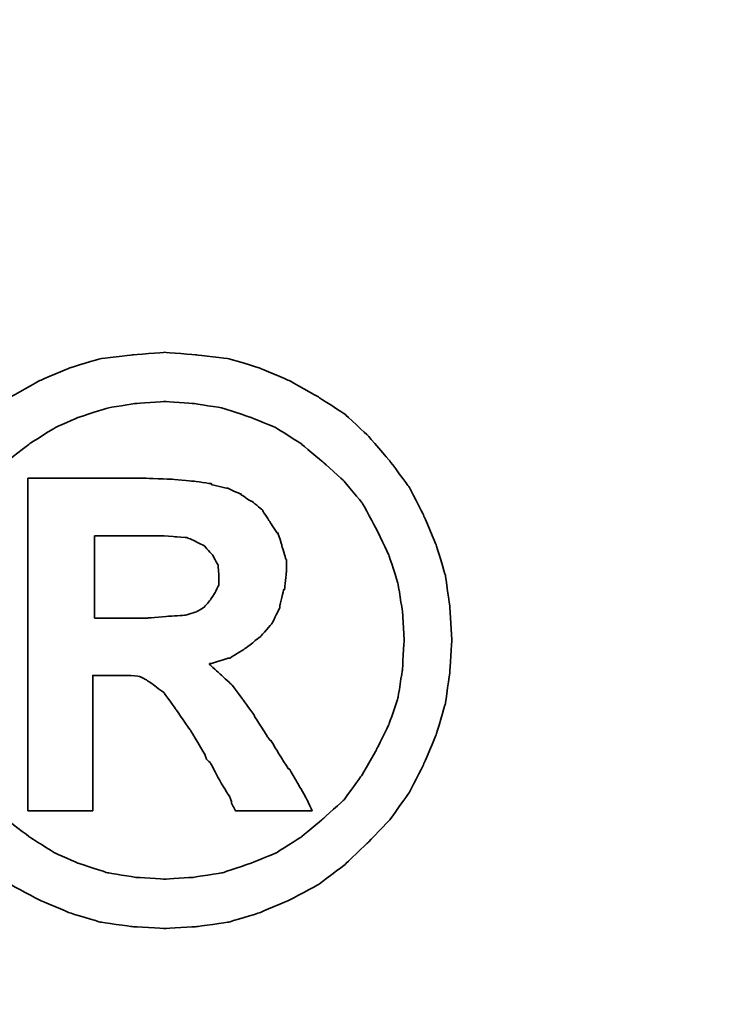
# Model space of a CAD drawing. Header units: millimetres. Extents: x 249 to 1239, y 191 to 266.
# Tile 50 of 55: x 326.204 to 326.636, y 226.582 to 227.187. Entities that reach past the tile are written whole.
import ezdxf

# ---------------------------------------------------------------- set-up
doc = ezdxf.new("R2010")
doc.units = ezdxf.units.MM
doc.header["$LTSCALE"] = 0.1
for name, color, linetype in [('DIM', 4, 'CONTINUOUS'), ('layer 1', 7, 'CONTINUOUS'), ('OUT', 3, 'CONTINUOUS')]:
    doc.layers.add(name, color=color, linetype=linetype)

# ---------------------------------------------------------------- blocks, each defined once
blk = doc.blocks.new('TBI MOTION logo(完整正式版)')
at = {"layer": 'layer 1', "color": 22, "lineweight": 35}
for points, knots in [([(81.20634, 4.98624), (81.20634, 4.98624), (81.18649, 5.32862), (81.18649, 5.32862), (81.18649, 5.32862), (81.18649, 5.32862), (81.13886, 5.66206), (81.13886, 5.66206), (81.13886, 5.66206), (81.13886, 5.66206), (81.04359, 5.97764), (81.04359, 5.97764), (81.04359, 5.97764), (81.04359, 5.97764), (80.91061, 6.29124), (80.91061, 6.29124), (80.91061, 6.29124), (80.91061, 6.29124), (80.75778, 6.58697), (80.75778, 6.58697), (80.75778, 6.58697), (80.75778, 6.58697), (80.5593, 6.85294), (80.5593, 6.85294), (80.5593, 6.85294), (80.5593, 6.85294), (80.33105, 7.1189), (80.33105, 7.1189), (80.33105, 7.1189), (80.33105, 7.1189), (80.09287, 7.33921), (80.09287, 7.33921), (80.09287, 7.33921), (80.09287, 7.33921), (79.815, 7.51982), (79.815, 7.51982), (79.815, 7.51982), (79.815, 7.51982), (79.51133, 7.69051), (79.51133, 7.69051), (79.51133, 7.69051), (79.51133, 7.69051), (79.19773, 7.8235), (79.19773, 7.8235), (79.19773, 7.8235), (79.19773, 7.8235), (78.88215, 7.91877), (78.88215, 7.91877), (78.88215, 7.91877), (78.88215, 7.91877), (78.54871, 7.95846), (78.54871, 7.95846), (78.54871, 7.95846), (78.54871, 7.95846), (78.21526, 7.98625), (78.21526, 7.98625), (78.21526, 7.98625), (78.21526, 7.98625), (77.87388, 7.95846), (77.87388, 7.95846), (77.87388, 7.95846), (77.87388, 7.95846), (77.54044, 7.91877), (77.54044, 7.91877), (77.54044, 7.91877), (77.54044, 7.91877), (77.22485, 7.8235), (77.22485, 7.8235), (77.22485, 7.8235), (77.22485, 7.8235), (76.91027, 7.69051), (76.91027, 7.69051), (76.91027, 7.69051), (76.91027, 7.69051), (76.6056, 7.51982), (76.6056, 7.51982), (76.6056, 7.51982), (76.6056, 7.51982), (76.32972, 7.33921), (76.32972, 7.33921), (76.32972, 7.33921), (76.32972, 7.33921), (76.09154, 7.1189), (76.09154, 7.1189), (76.09154, 7.1189), (76.09154, 7.1189), (75.86329, 6.85294), (75.86329, 6.85294), (75.86329, 6.85294), (75.86329, 6.85294), (75.66382, 6.58697), (75.66382, 6.58697), (75.66382, 6.58697), (75.66382, 6.58697), (75.51099, 6.29124), (75.51099, 6.29124), (75.51099, 6.29124), (75.51099, 6.29124), (75.37702, 5.97764), (75.37702, 5.97764), (75.37702, 5.97764), (75.37702, 5.97764), (75.28175, 5.66206), (75.28175, 5.66206), (75.28175, 5.66206), (75.28175, 5.66206), (75.23411, 5.32862), (75.23411, 5.32862), (75.23411, 5.32862), (75.23411, 5.32862), (75.21625, 4.98624), (75.21625, 4.98624), (75.21625, 4.98624), (75.21625, 4.98624), (75.23411, 4.6528), (75.23411, 4.6528), (75.23411, 4.6528), (75.23411, 4.6528), (75.28175, 4.32035), (75.28175, 4.32035), (75.28175, 4.32035), (75.28175, 4.32035), (75.37702, 3.99583), (75.37702, 3.99583), (75.37702, 3.99583), (75.37702, 3.99583), (75.51099, 3.68224), (75.51099, 3.68224), (75.51099, 3.68224), (75.51099, 3.68224), (75.66382, 3.38749), (75.66382, 3.38749), (75.66382, 3.38749), (75.66382, 3.38749), (75.86329, 3.10963), (75.86329, 3.10963), (75.86329, 3.10963), (75.86329, 3.10963), (76.09154, 2.87145), (76.09154, 2.87145), (76.09154, 2.87145), (76.09154, 2.87145), (76.32972, 2.6432), (76.32972, 2.6432), (76.32972, 2.6432), (76.32972, 2.6432), (76.6056, 2.43381), (76.6056, 2.43381), (76.6056, 2.43381), (76.6056, 2.43381), (76.91027, 2.27205), (76.91027, 2.27205), (76.91027, 2.27205), (76.91027, 2.27205), (77.22485, 2.13906), (77.22485, 2.13906), (77.22485, 2.13906), (77.22485, 2.13906), (77.54044, 2.0438), (77.54044, 2.0438), (77.54044, 2.0438), (77.54044, 2.0438), (77.87388, 1.99616), (77.87388, 1.99616), (77.87388, 1.99616), (77.87388, 1.99616), (78.21526, 1.97631), (78.21526, 1.97631), (78.21526, 1.97631), (78.21526, 1.97631), (78.54871, 1.99616), (78.54871, 1.99616), (78.54871, 1.99616), (78.54871, 1.99616), (78.88215, 2.0438), (78.88215, 2.0438), (78.88215, 2.0438), (78.88215, 2.0438), (79.19773, 2.13906), (79.19773, 2.13906), (79.19773, 2.13906), (79.19773, 2.13906), (79.51133, 2.27205), (79.51133, 2.27205), (79.51133, 2.27205), (79.51133, 2.27205), (79.815, 2.43381), (79.815, 2.43381), (79.815, 2.43381), (79.815, 2.43381), (80.09287, 2.6432), (80.09287, 2.6432), (80.09287, 2.6432), (80.09287, 2.6432), (80.33105, 2.87145), (80.33105, 2.87145), (80.33105, 2.87145), (80.33105, 2.87145), (80.5593, 3.10963), (80.5593, 3.10963), (80.5593, 3.10963), (80.5593, 3.10963), (80.75778, 3.38749), (80.75778, 3.38749), (80.75778, 3.38749), (80.75778, 3.38749), (80.91061, 3.68224), (80.91061, 3.68224), (80.91061, 3.68224), (80.91061, 3.68224), (81.04359, 3.99583), (81.04359, 3.99583), (81.04359, 3.99583), (81.04359, 3.99583), (81.13886, 4.32035), (81.13886, 4.32035), (81.13886, 4.32035), (81.13886, 4.32035), (81.18649, 4.6528), (81.18649, 4.6528), (81.18649, 4.6528), (81.18649, 4.6528), (81.20634, 4.98624), (81.20634, 4.98624)], [0, 0, 0, 0, 0.01785714, 0.01785714, 0.01785714, 0.01785715, 0.03571429, 0.03571429, 0.03571429, 0.0357143, 0.05357143, 0.05357143, 0.05357143, 0.05357144, 0.07142857, 0.07142857, 0.07142857, 0.07142858, 0.08928571, 0.08928571, 0.08928571, 0.08928572, 0.10714286, 0.10714286, 0.10714286, 0.10714287, 0.125, 0.125, 0.125, 0.12500001, 0.14285714, 0.14285714, 0.14285714, 0.14285715, 0.16071429, 0.16071429, 0.16071429, 0.1607143, 0.17857143, 0.17857143, 0.17857143, 0.17857144, 0.19642857, 0.19642857, 0.19642857, 0.19642858, 0.21428571, 0.21428571, 0.21428571, 0.21428572, 0.23214286, 0.23214286, 0.23214286, 0.23214287, 0.25, 0.25, 0.25, 0.25000001, 0.26785714, 0.26785714, 0.26785714, 0.26785715, 0.28571429, 0.28571429, 0.28571429, 0.2857143, 0.30357143, 0.30357143, 0.30357143, 0.30357144, 0.32142857, 0.32142857, 0.32142857, 0.32142858, 0.33928571, 0.33928571, 0.33928571, 0.33928572, 0.35714286, 0.35714286, 0.35714286, 0.35714287, 0.375, 0.375, 0.375, 0.37500001, 0.39285714, 0.39285714, 0.39285714, 0.39285715, 0.41071429, 0.41071429, 0.41071429, 0.4107143, 0.42857143, 0.42857143, 0.42857143, 0.42857144, 0.44642857, 0.44642857, 0.44642857, 0.44642858, 0.46428571, 0.46428571, 0.46428571, 0.46428572, 0.48214286, 0.48214286, 0.48214286, 0.48214287, 0.5, 0.5, 0.5, 0.50000001, 0.51785714, 0.51785714, 0.51785714, 0.51785715, 0.53571429, 0.53571429, 0.53571429, 0.5357143, 0.55357143, 0.55357143, 0.55357143, 0.55357144, 0.57142857, 0.57142857, 0.57142857, 0.57142858, 0.58928571, 0.58928571, 0.58928571, 0.58928572, 0.60714286, 0.60714286, 0.60714286, 0.60714287, 0.625, 0.625, 0.625, 0.62500001, 0.64285714, 0.64285714, 0.64285714, 0.64285715, 0.66071429, 0.66071429, 0.66071429, 0.6607143, 0.67857143, 0.67857143, 0.67857143, 0.67857144, 0.69642857, 0.69642857, 0.69642857, 0.69642858, 0.71428571, 0.71428571, 0.71428571, 0.71428572, 0.73214286, 0.73214286, 0.73214286, 0.73214287, 0.75, 0.75, 0.75, 0.75000001, 0.76785714, 0.76785714, 0.76785714, 0.76785715, 0.78571429, 0.78571429, 0.78571429, 0.7857143, 0.80357143, 0.80357143, 0.80357143, 0.80357144, 0.82142857, 0.82142857, 0.82142857, 0.82142858, 0.83928571, 0.83928571, 0.83928571, 0.83928572, 0.85714286, 0.85714286, 0.85714286, 0.85714287, 0.875, 0.875, 0.875, 0.87500001, 0.89285714, 0.89285714, 0.89285714, 0.89285715, 0.91071429, 0.91071429, 0.91071429, 0.9107143, 0.92857143, 0.92857143, 0.92857143, 0.92857144, 0.94642857, 0.94642857, 0.94642857, 0.94642858, 0.96428571, 0.96428571, 0.96428571, 0.96428572, 0.98214286, 0.98214286, 0.98214286, 0.98214287, 1, 1, 1, 1]), ([(80.71014, 4.98624), (80.71014, 4.98624), (80.69129, 5.29091), (80.69129, 5.29091), (80.69129, 5.29091), (80.69129, 5.29091), (80.64464, 5.57672), (80.64464, 5.57672), (80.64464, 5.57672), (80.64464, 5.57672), (80.54937, 5.87245), (80.54937, 5.87245), (80.54937, 5.87245), (80.54937, 5.87245), (80.41639, 6.14833), (80.41639, 6.14833), (80.41639, 6.14833), (80.41639, 6.14833), (80.27349, 6.41429), (80.27349, 6.41429), (80.27349, 6.41429), (80.27349, 6.41429), (80.08295, 6.64255), (80.08295, 6.64255), (80.08295, 6.64255), (80.08295, 6.64255), (79.86264, 6.84301), (79.86264, 6.84301), (79.86264, 6.84301), (79.86264, 6.84301), (79.63439, 7.03355), (79.63439, 7.03355), (79.63439, 7.03355), (79.63439, 7.03355), (79.37835, 7.1963), (79.37835, 7.1963), (79.37835, 7.1963), (79.37835, 7.1963), (79.10246, 7.30944), (79.10246, 7.30944), (79.10246, 7.30944), (79.10246, 7.30944), (78.81665, 7.40471), (78.81665, 7.40471), (78.81665, 7.40471), (78.81665, 7.40471), (78.511, 7.45234), (78.511, 7.45234), (78.511, 7.45234), (78.511, 7.45234), (78.21526, 7.47219), (78.21526, 7.47219), (78.21526, 7.47219), (78.21526, 7.47219), (77.9106, 7.45234), (77.9106, 7.45234), (77.9106, 7.45234), (77.9106, 7.45234), (77.61685, 7.40471), (77.61685, 7.40471), (77.61685, 7.40471), (77.61685, 7.40471), (77.32012, 7.30944), (77.32012, 7.30944), (77.32012, 7.30944), (77.32012, 7.30944), (77.06309, 7.1963), (77.06309, 7.1963), (77.06309, 7.1963), (77.06309, 7.1963), (76.80606, 7.03355), (76.80606, 7.03355), (76.80606, 7.03355), (76.80606, 7.03355), (76.55797, 6.84301), (76.55797, 6.84301), (76.55797, 6.84301), (76.55797, 6.84301), (76.34063, 6.64255), (76.34063, 6.64255), (76.34063, 6.64255), (76.34063, 6.64255), (76.1491, 6.41429), (76.1491, 6.41429), (76.1491, 6.41429), (76.1491, 6.41429), (76.0062, 6.14833), (76.0062, 6.14833), (76.0062, 6.14833), (76.0062, 6.14833), (75.88314, 5.87245), (75.88314, 5.87245), (75.88314, 5.87245), (75.88314, 5.87245), (75.77794, 5.57672), (75.77794, 5.57672), (75.77794, 5.57672), (75.77794, 5.57672), (75.73924, 5.29091), (75.73924, 5.29091), (75.73924, 5.29091), (75.73924, 5.29091), (75.72039, 4.98624), (75.72039, 4.98624), (75.72039, 4.98624), (75.72039, 4.98624), (75.73924, 4.67165), (75.73924, 4.67165), (75.73924, 4.67165), (75.73924, 4.67165), (75.77794, 4.37791), (75.77794, 4.37791), (75.77794, 4.37791), (75.77794, 4.37791), (75.88314, 4.10102), (75.88314, 4.10102), (75.88314, 4.10102), (75.88314, 4.10102), (76.0062, 3.83407), (76.0062, 3.83407), (76.0062, 3.83407), (76.0062, 3.83407), (76.15902, 3.56811), (76.15902, 3.56811), (76.15902, 3.56811), (76.15902, 3.56811), (76.34063, 3.32001), (76.34063, 3.32001), (76.34063, 3.32001), (76.34063, 3.32001), (76.55797, 3.11955), (76.55797, 3.11955), (76.55797, 3.11955), (76.55797, 3.11955), (76.80606, 2.92901), (76.80606, 2.92901), (76.80606, 2.92901), (76.80606, 2.92901), (77.06309, 2.76725), (77.06309, 2.76725), (77.06309, 2.76725), (77.06309, 2.76725), (77.32012, 2.65412), (77.32012, 2.65412), (77.32012, 2.65412), (77.32012, 2.65412), (77.61685, 2.55786), (77.61685, 2.55786), (77.61685, 2.55786), (77.61685, 2.55786), (77.9106, 2.51022), (77.9106, 2.51022), (77.9106, 2.51022), (77.9106, 2.51022), (78.21526, 2.49137), (78.21526, 2.49137), (78.21526, 2.49137), (78.21526, 2.49137), (78.511, 2.51022), (78.511, 2.51022), (78.511, 2.51022), (78.511, 2.51022), (78.81665, 2.55786), (78.81665, 2.55786), (78.81665, 2.55786), (78.81665, 2.55786), (79.10246, 2.65412), (79.10246, 2.65412), (79.10246, 2.65412), (79.10246, 2.65412), (79.37835, 2.76725), (79.37835, 2.76725), (79.37835, 2.76725), (79.37835, 2.76725), (79.63439, 2.92901), (79.63439, 2.92901), (79.63439, 2.92901), (79.63439, 2.92901), (79.86264, 3.11955), (79.86264, 3.11955), (79.86264, 3.11955), (79.86264, 3.11955), (80.08295, 3.32001), (80.08295, 3.32001), (80.08295, 3.32001), (80.08295, 3.32001), (80.26356, 3.56811), (80.26356, 3.56811), (80.26356, 3.56811), (80.26356, 3.56811), (80.41639, 3.83407), (80.41639, 3.83407), (80.41639, 3.83407), (80.41639, 3.83407), (80.54937, 4.10102), (80.54937, 4.10102), (80.54937, 4.10102), (80.54937, 4.10102), (80.64464, 4.37791), (80.64464, 4.37791), (80.64464, 4.37791), (80.64464, 4.37791), (80.69129, 4.67165), (80.69129, 4.67165), (80.69129, 4.67165), (80.69129, 4.67165), (80.71014, 4.98624), (80.71014, 4.98624)], [0, 0, 0, 0, 0.01923077, 0.01923077, 0.01923077, 0.01923078, 0.03846154, 0.03846154, 0.03846154, 0.03846155, 0.05769231, 0.05769231, 0.05769231, 0.05769232, 0.07692308, 0.07692308, 0.07692308, 0.07692309, 0.09615385, 0.09615385, 0.09615385, 0.09615386, 0.11538462, 0.11538462, 0.11538462, 0.11538463, 0.13461538, 0.13461538, 0.13461538, 0.13461539, 0.15384615, 0.15384615, 0.15384615, 0.15384616, 0.17307692, 0.17307692, 0.17307692, 0.17307693, 0.19230769, 0.19230769, 0.19230769, 0.1923077, 0.21153846, 0.21153846, 0.21153846, 0.21153847, 0.23076923, 0.23076923, 0.23076923, 0.23076924, 0.25, 0.25, 0.25, 0.25000001, 0.26923077, 0.26923077, 0.26923077, 0.26923078, 0.28846154, 0.28846154, 0.28846154, 0.28846155, 0.30769231, 0.30769231, 0.30769231, 0.30769232, 0.32692308, 0.32692308, 0.32692308, 0.32692309, 0.34615385, 0.34615385, 0.34615385, 0.34615386, 0.36538462, 0.36538462, 0.36538462, 0.36538463, 0.38461538, 0.38461538, 0.38461538, 0.38461539, 0.40384615, 0.40384615, 0.40384615, 0.40384616, 0.42307692, 0.42307692, 0.42307692, 0.42307693, 0.44230769, 0.44230769, 0.44230769, 0.4423077, 0.46153846, 0.46153846, 0.46153846, 0.46153847, 0.48076923, 0.48076923, 0.48076923, 0.48076924, 0.5, 0.5, 0.5, 0.50000001, 0.51923077, 0.51923077, 0.51923077, 0.51923078, 0.53846154, 0.53846154, 0.53846154, 0.53846155, 0.55769231, 0.55769231, 0.55769231, 0.55769232, 0.57692308, 0.57692308, 0.57692308, 0.57692309, 0.59615385, 0.59615385, 0.59615385, 0.59615386, 0.61538462, 0.61538462, 0.61538462, 0.61538463, 0.63461538, 0.63461538, 0.63461538, 0.63461539, 0.65384615, 0.65384615, 0.65384615, 0.65384616, 0.67307692, 0.67307692, 0.67307692, 0.67307693, 0.69230769, 0.69230769, 0.69230769, 0.6923077, 0.71153846, 0.71153846, 0.71153846, 0.71153847, 0.73076923, 0.73076923, 0.73076923, 0.73076924, 0.75, 0.75, 0.75, 0.75000001, 0.76923077, 0.76923077, 0.76923077, 0.76923078, 0.78846154, 0.78846154, 0.78846154, 0.78846155, 0.80769231, 0.80769231, 0.80769231, 0.80769232, 0.82692308, 0.82692308, 0.82692308, 0.82692309, 0.84615385, 0.84615385, 0.84615385, 0.84615386, 0.86538462, 0.86538462, 0.86538462, 0.86538463, 0.88461538, 0.88461538, 0.88461538, 0.88461539, 0.90384615, 0.90384615, 0.90384615, 0.90384616, 0.92307692, 0.92307692, 0.92307692, 0.92307693, 0.94230769, 0.94230769, 0.94230769, 0.9423077, 0.96153846, 0.96153846, 0.96153846, 0.96153847, 0.98076923, 0.98076923, 0.98076923, 0.98076924, 1, 1, 1, 1]), ([(76.78721, 3.2823), (76.78721, 3.2823), (76.78721, 3.32001), (76.78721, 3.32001), (76.78721, 3.32001), (76.78721, 3.32001), (76.78721, 3.42422), (76.78721, 3.42422), (76.78721, 3.42422), (76.78721, 3.42422), (76.78721, 3.59689), (76.78721, 3.59689), (76.78721, 3.59689), (76.78721, 3.59689), (76.78721, 3.80529), (76.78721, 3.80529), (76.78721, 3.80529), (76.78721, 3.80529), (76.78721, 4.0524), (76.78721, 4.0524), (76.78721, 4.0524), (76.78721, 4.0524), (76.78721, 4.32035), (76.78721, 4.32035), (76.78721, 4.32035), (76.78721, 4.32035), (76.78721, 4.92868), (76.78721, 4.92868), (76.78721, 4.92868), (76.78721, 4.92868), (76.78721, 5.53801), (76.78721, 5.53801), (76.78721, 5.53801), (76.78721, 5.53801), (76.78721, 5.82482), (76.78721, 5.82482), (76.78721, 5.82482), (76.78721, 5.82482), (76.78721, 6.07291), (76.78721, 6.07291), (76.78721, 6.07291), (76.78721, 6.07291), (76.78721, 6.30017), (76.78721, 6.30017), (76.78721, 6.30017), (76.78721, 6.30017), (76.78721, 6.45399), (76.78721, 6.45399), (76.78721, 6.45399), (76.78721, 6.45399), (76.78721, 6.5572), (76.78721, 6.5572), (76.78721, 6.5572), (76.78721, 6.5572), (76.78721, 6.59689), (76.78721, 6.59689), (76.78721, 6.59689), (76.78721, 6.59689), (76.78721, 6.67232), (76.78721, 6.67232), (76.78721, 6.67232), (76.78721, 6.67232), (76.8537, 6.67232), (76.8537, 6.67232), (76.8537, 6.67232), (76.8537, 6.67232), (76.87355, 6.67232), (76.87355, 6.67232), (76.87355, 6.67232), (76.87355, 6.67232), (76.91027, 6.67232), (76.91027, 6.67232), (76.91027, 6.67232), (76.91027, 6.67232), (77.04424, 6.67232), (77.04424, 6.67232), (77.04424, 6.67232), (77.04424, 6.67232), (77.22485, 6.67232), (77.22485, 6.67232), (77.22485, 6.67232), (77.22485, 6.67232), (77.43524, 6.67232), (77.43524, 6.67232), (77.43524, 6.67232), (77.43524, 6.67232), (77.65357, 6.67232), (77.65357, 6.67232), (77.65357, 6.67232), (77.65357, 6.67232), (77.82625, 6.67232), (77.82625, 6.67232), (77.82625, 6.67232), (77.82625, 6.67232), (77.94037, 6.67232), (77.94037, 6.67232), (77.94037, 6.67232), (77.94037, 6.67232), (77.97709, 6.67232), (77.97709, 6.67232), (77.97709, 6.67232), (77.97709, 6.67232), (77.99694, 6.67232), (77.99694, 6.67232), (77.99694, 6.67232), (77.99694, 6.67232), (78.00686, 6.67232), (78.00686, 6.67232), (78.00686, 6.67232), (78.00686, 6.67232), (78.28275, 6.6624), (78.28275, 6.6624), (78.28275, 6.6624), (78.28275, 6.6624), (78.50107, 6.64255), (78.50107, 6.64255), (78.50107, 6.64255), (78.50107, 6.64255), (78.511, 6.64255), (78.511, 6.64255), (78.511, 6.64255), (78.511, 6.64255), (78.70154, 6.61476), (78.70154, 6.61476), (78.70154, 6.61476), (78.70154, 6.61476), (78.70154, 6.60483), (78.70154, 6.60483), (78.70154, 6.60483), (78.70154, 6.60483), (78.86429, 6.56713), (78.86429, 6.56713), (78.86429, 6.56713), (78.86429, 6.56713), (78.87223, 6.56713), (78.87223, 6.56713), (78.87223, 6.56713), (78.87223, 6.56713), (78.99727, 6.51056), (78.99727, 6.51056), (78.99727, 6.51056), (78.99727, 6.51056), (79.00719, 6.51056), (79.00719, 6.51056), (79.00719, 6.51056), (79.00719, 6.51056), (79.00719, 6.50162), (79.00719, 6.50162), (79.00719, 6.50162), (79.00719, 6.50162), (79.1104, 6.43415), (79.1104, 6.43415), (79.1104, 6.43415), (79.1104, 6.43415), (79.12132, 6.43415), (79.12132, 6.43415), (79.12132, 6.43415), (79.12132, 6.43415), (79.22552, 6.34781), (79.22552, 6.34781), (79.22552, 6.34781), (79.22552, 6.34781), (79.23544, 6.33888), (79.23544, 6.33888), (79.23544, 6.33888), (79.23544, 6.33888), (79.23544, 6.32895), (79.23544, 6.32895), (79.23544, 6.32895), (79.23544, 6.32895), (79.31087, 6.21483), (79.31087, 6.21483), (79.31087, 6.21483), (79.31087, 6.21483), (79.38629, 6.1007), (79.38629, 6.1007), (79.38629, 6.1007), (79.38629, 6.1007), (79.3972, 6.1007), (79.3972, 6.1007), (79.3972, 6.1007), (79.3972, 6.1007), (79.3972, 6.09078), (79.3972, 6.09078), (79.3972, 6.09078), (79.3972, 6.09078), (79.43392, 5.97764), (79.43392, 5.97764), (79.43392, 5.97764), (79.43392, 5.97764), (79.43392, 5.96772), (79.43392, 5.96772), (79.43392, 5.96772), (79.43392, 5.96772), (79.47362, 5.83474), (79.47362, 5.83474), (79.47362, 5.83474), (79.47362, 5.83474), (79.48156, 5.82482), (79.48156, 5.82482), (79.48156, 5.82482), (79.48156, 5.82482), (79.48156, 5.69977), (79.48156, 5.69977), (79.48156, 5.69977), (79.48156, 5.69977), (79.48156, 5.69183), (79.48156, 5.69183), (79.48156, 5.69183), (79.48156, 5.69183), (79.4637, 5.51915), (79.4637, 5.51915), (79.4637, 5.51915), (79.4637, 5.51915), (79.4637, 5.51122), (79.4637, 5.51122), (79.4637, 5.51122), (79.4637, 5.51122), (79.45377, 5.51122), (79.45377, 5.51122), (79.45377, 5.51122), (79.45377, 5.51122), (79.41507, 5.34847), (79.41507, 5.34847), (79.41507, 5.34847), (79.41507, 5.34847), (79.41507, 5.33854), (79.41507, 5.33854), (79.41507, 5.33854), (79.41507, 5.33854), (79.41507, 5.32862), (79.41507, 5.32862), (79.41507, 5.32862), (79.41507, 5.32862), (79.33865, 5.16785), (79.33865, 5.16785), (79.33865, 5.16785), (79.33865, 5.16785), (79.33071, 5.15693), (79.33071, 5.15693), (79.33071, 5.15693), (79.33071, 5.15693), (79.2156, 5.02495), (79.2156, 5.02495), (79.2156, 5.02495), (79.2156, 5.02495), (79.20567, 5.01502), (79.20567, 5.01502), (79.20567, 5.01502), (79.20567, 5.01502), (79.05483, 4.89991), (79.05483, 4.89991), (79.05483, 4.89991), (79.05483, 4.89991), (79.04491, 4.89197), (79.04491, 4.89197), (79.04491, 4.89197), (79.04491, 4.89197), (78.89208, 4.7967), (78.89208, 4.7967), (78.89208, 4.7967), (78.89208, 4.7967), (78.88215, 4.7967), (78.88215, 4.7967), (78.88215, 4.7967), (78.88215, 4.7967), (78.69161, 4.73913), (78.69161, 4.73913), (78.69161, 4.73913), (78.69161, 4.73913), (78.68169, 4.73913), (78.68169, 4.73913), (78.68169, 4.73913), (78.68169, 4.73913), (78.68169, 4.72921), (78.68169, 4.72921), (78.68169, 4.72921), (78.68169, 4.72921), (78.78688, 4.63394), (78.78688, 4.63394), (78.78688, 4.63394), (78.78688, 4.63394), (78.902, 4.52875), (78.902, 4.52875), (78.902, 4.52875), (78.902, 4.52875), (78.91093, 4.52081), (78.91093, 4.52081), (78.91093, 4.52081), (78.91093, 4.52081), (79.02506, 4.36798), (79.02506, 4.36798), (79.02506, 4.36798), (79.02506, 4.36798), (79.1501, 4.1953), (79.1501, 4.1953), (79.1501, 4.1953), (79.1501, 4.1953), (79.1501, 4.18736), (79.1501, 4.18736), (79.1501, 4.18736), (79.1501, 4.18736), (79.29201, 3.96705), (79.29201, 3.96705), (79.29201, 3.96705), (79.29201, 3.96705), (79.31087, 3.93828), (79.31087, 3.93828), (79.31087, 3.93828), (79.31087, 3.93828), (79.32079, 3.93828), (79.32079, 3.93828), (79.32079, 3.93828), (79.32079, 3.93828), (79.3585, 3.87178), (79.3585, 3.87178), (79.3585, 3.87178), (79.3585, 3.87178), (79.50141, 3.64353), (79.50141, 3.64353), (79.50141, 3.64353), (79.50141, 3.64353), (79.51133, 3.64353), (79.51133, 3.64353), (79.51133, 3.64353), (79.51133, 3.64353), (79.64431, 3.41528), (79.64431, 3.41528), (79.64431, 3.41528), (79.64431, 3.41528), (79.68202, 3.3478), (79.68202, 3.3478), (79.68202, 3.3478), (79.68202, 3.3478), (79.70187, 3.31009), (79.70187, 3.31009), (79.70187, 3.31009), (79.70187, 3.31009), (79.7495, 3.2049), (79.7495, 3.2049), (79.7495, 3.2049), (79.7495, 3.2049), (79.64431, 3.2049), (79.64431, 3.2049), (79.64431, 3.2049), (79.64431, 3.2049), (79.62546, 3.2049), (79.62546, 3.2049), (79.62546, 3.2049), (79.62546, 3.2049), (79.53912, 3.2049), (79.53912, 3.2049), (79.53912, 3.2049), (79.53912, 3.2049), (79.31087, 3.2049), (79.31087, 3.2049), (79.31087, 3.2049), (79.31087, 3.2049), (79.08262, 3.2049), (79.08262, 3.2049), (79.08262, 3.2049), (79.08262, 3.2049), (79.00719, 3.2049), (79.00719, 3.2049), (79.00719, 3.2049), (79.00719, 3.2049), (78.98735, 3.2049), (78.98735, 3.2049), (78.98735, 3.2049), (78.98735, 3.2049), (78.94964, 3.2049), (78.94964, 3.2049), (78.94964, 3.2049), (78.94964, 3.2049), (78.92979, 3.24459), (78.92979, 3.24459), (78.92979, 3.24459), (78.92979, 3.24459), (78.91093, 3.2823), (78.91093, 3.2823), (78.91093, 3.2823), (78.91093, 3.2823), (78.91093, 3.29223), (78.91093, 3.29223), (78.91093, 3.29223), (78.91093, 3.29223), (78.89208, 3.3478), (78.89208, 3.3478), (78.89208, 3.3478), (78.89208, 3.3478), (78.78688, 3.52048), (78.78688, 3.52048), (78.78688, 3.52048), (78.78688, 3.52048), (78.69161, 3.7001), (78.69161, 3.7001), (78.69161, 3.7001), (78.69161, 3.7001), (78.6539, 3.7388), (78.6539, 3.7388), (78.6539, 3.7388), (78.6539, 3.7388), (78.64398, 3.74873), (78.64398, 3.74873), (78.64398, 3.74873), (78.64398, 3.74873), (78.64398, 3.75766), (78.64398, 3.75766), (78.64398, 3.75766), (78.64398, 3.75766), (78.63405, 3.78644), (78.63405, 3.78644), (78.63405, 3.78644), (78.63405, 3.78644), (78.48321, 4.04347), (78.48321, 4.04347), (78.48321, 4.04347), (78.48321, 4.04347), (78.33038, 4.2618), (78.33038, 4.2618), (78.33038, 4.2618), (78.33038, 4.2618), (78.20732, 4.43447), (78.20732, 4.43447), (78.20732, 4.43447), (78.20732, 4.43447), (78.09221, 4.52081), (78.09221, 4.52081), (78.09221, 4.52081), (78.09221, 4.52081), (78.02472, 4.56845), (78.02472, 4.56845), (78.02472, 4.56845), (78.02472, 4.56845), (77.9493, 4.60616), (77.9493, 4.60616), (77.9493, 4.60616), (77.9493, 4.60616), (77.8451, 4.61608), (77.8451, 4.61608), (77.8451, 4.61608), (77.8451, 4.61608), (77.71113, 4.61608), (77.71113, 4.61608), (77.71113, 4.61608), (77.71113, 4.61608), (77.69128, 4.61608), (77.69128, 4.61608), (77.69128, 4.61608), (77.69128, 4.61608), (77.67342, 4.61608), (77.67342, 4.61608), (77.67342, 4.61608), (77.67342, 4.61608), (77.5583, 4.61608), (77.5583, 4.61608), (77.5583, 4.61608), (77.5583, 4.61608), (77.46303, 4.61608), (77.46303, 4.61608), (77.46303, 4.61608), (77.46303, 4.61608), (77.46303, 4.54761), (77.46303, 4.54761), (77.46303, 4.54761), (77.46303, 4.54761), (77.46303, 4.47318), (77.46303, 4.47318), (77.46303, 4.47318), (77.46303, 4.47318), (77.46303, 4.24294), (77.46303, 4.24294), (77.46303, 4.24294), (77.46303, 4.24294), (77.46303, 3.99583), (77.46303, 3.99583), (77.46303, 3.99583), (77.46303, 3.99583), (77.46303, 3.72888), (77.46303, 3.72888), (77.46303, 3.72888), (77.46303, 3.72888), (77.46303, 3.51055), (77.46303, 3.51055), (77.46303, 3.51055), (77.46303, 3.51055), (77.46303, 3.42422), (77.46303, 3.42422), (77.46303, 3.42422), (77.46303, 3.42422), (77.46303, 3.35773), (77.46303, 3.35773), (77.46303, 3.35773), (77.46303, 3.35773), (77.46303, 3.30017), (77.46303, 3.30017), (77.46303, 3.30017), (77.46303, 3.30017), (77.46303, 3.2823), (77.46303, 3.2823), (77.46303, 3.2823), (77.46303, 3.2823), (77.46303, 3.2049), (77.46303, 3.2049), (77.46303, 3.2049), (77.46303, 3.2049), (77.39753, 3.2049), (77.39753, 3.2049), (77.39753, 3.2049), (77.39753, 3.2049), (77.37768, 3.2049), (77.37768, 3.2049), (77.37768, 3.2049), (77.37768, 3.2049), (77.32012, 3.2049), (77.32012, 3.2049), (77.32012, 3.2049), (77.32012, 3.2049), (77.12165, 3.2049), (77.12165, 3.2049), (77.12165, 3.2049), (77.12165, 3.2049), (76.94897, 3.2049), (76.94897, 3.2049), (76.94897, 3.2049), (76.94897, 3.2049), (76.8924, 3.2049), (76.8924, 3.2049), (76.8924, 3.2049), (76.8924, 3.2049), (76.8537, 3.2049), (76.8537, 3.2049), (76.8537, 3.2049), (76.8537, 3.2049), (76.78721, 3.2049), (76.78721, 3.2049), (76.78721, 3.2049), (76.78721, 3.2049), (76.78721, 3.2823), (76.78721, 3.2823)], [0, 0, 0, 0, 0.00740741, 0.00740741, 0.00740741, 0.00740742, 0.01481481, 0.01481481, 0.01481481, 0.01481482, 0.02222222, 0.02222222, 0.02222222, 0.02222223, 0.02962963, 0.02962963, 0.02962963, 0.02962964, 0.03703704, 0.03703704, 0.03703704, 0.03703705, 0.04444444, 0.04444444, 0.04444444, 0.04444445, 0.05185185, 0.05185185, 0.05185185, 0.05185186, 0.05925926, 0.05925926, 0.05925926, 0.05925927, 0.06666667, 0.06666667, 0.06666667, 0.06666668, 0.07407407, 0.07407407, 0.07407407, 0.07407408, 0.08148148, 0.08148148, 0.08148148, 0.08148149, 0.08888889, 0.08888889, 0.08888889, 0.0888889, 0.0962963, 0.0962963, 0.0962963, 0.09629631, 0.1037037, 0.1037037, 0.1037037, 0.10370371, 0.11111111, 0.11111111, 0.11111111, 0.11111112, 0.11851852, 0.11851852, 0.11851852, 0.11851853, 0.12592593, 0.12592593, 0.12592593, 0.12592594, 0.13333333, 0.13333333, 0.13333333, 0.13333334, 0.14074074, 0.14074074, 0.14074074, 0.14074075, 0.14814815, 0.14814815, 0.14814815, 0.14814816, 0.15555556, 0.15555556, 0.15555556, 0.15555557, 0.16296296, 0.16296296, 0.16296296, 0.16296297, 0.17037037, 0.17037037, 0.17037037, 0.17037038, 0.17777778, 0.17777778, 0.17777778, 0.17777779, 0.18518519, 0.18518519, 0.18518519, 0.1851852, 0.19259259, 0.19259259, 0.19259259, 0.1925926, 0.2, 0.2, 0.2, 0.20000001, 0.20740741, 0.20740741, 0.20740741, 0.20740742, 0.21481481, 0.21481481, 0.21481481, 0.21481482, 0.22222222, 0.22222222, 0.22222222, 0.22222223, 0.22962963, 0.22962963, 0.22962963, 0.22962964, 0.23703704, 0.23703704, 0.23703704, 0.23703705, 0.24444444, 0.24444444, 0.24444444, 0.24444445, 0.25185185, 0.25185185, 0.25185185, 0.25185186, 0.25925926, 0.25925926, 0.25925926, 0.25925927, 0.26666667, 0.26666667, 0.26666667, 0.26666668, 0.27407407, 0.27407407, 0.27407407, 0.27407408, 0.28148148, 0.28148148, 0.28148148, 0.28148149, 0.28888889, 0.28888889, 0.28888889, 0.2888889, 0.2962963, 0.2962963, 0.2962963, 0.29629631, 0.3037037, 0.3037037, 0.3037037, 0.30370371, 0.31111111, 0.31111111, 0.31111111, 0.31111112, 0.31851852, 0.31851852, 0.31851852, 0.31851853, 0.32592593, 0.32592593, 0.32592593, 0.32592594, 0.33333333, 0.33333333, 0.33333333, 0.33333334, 0.34074074, 0.34074074, 0.34074074, 0.34074075, 0.34814815, 0.34814815, 0.34814815, 0.34814816, 0.35555556, 0.35555556, 0.35555556, 0.35555557, 0.36296296, 0.36296296, 0.36296296, 0.36296297, 0.37037037, 0.37037037, 0.37037037, 0.37037038, 0.37777778, 0.37777778, 0.37777778, 0.37777779, 0.38518519, 0.38518519, 0.38518519, 0.3851852, 0.39259259, 0.39259259, 0.39259259, 0.3925926, 0.4, 0.4, 0.4, 0.40000001, 0.40740741, 0.40740741, 0.40740741, 0.40740742, 0.41481481, 0.41481481, 0.41481481, 0.41481482, 0.42222222, 0.42222222, 0.42222222, 0.42222223, 0.42962963, 0.42962963, 0.42962963, 0.42962964, 0.43703704, 0.43703704, 0.43703704, 0.43703705, 0.44444444, 0.44444444, 0.44444444, 0.44444445, 0.45185185, 0.45185185, 0.45185185, 0.45185186, 0.45925926, 0.45925926, 0.45925926, 0.45925927, 0.46666667, 0.46666667, 0.46666667, 0.46666668, 0.47407407, 0.47407407, 0.47407407, 0.47407408, 0.48148148, 0.48148148, 0.48148148, 0.48148149, 0.48888889, 0.48888889, 0.48888889, 0.4888889, 0.4962963, 0.4962963, 0.4962963, 0.49629631, 0.5037037, 0.5037037, 0.5037037, 0.50370371, 0.51111111, 0.51111111, 0.51111111, 0.51111112, 0.51851852, 0.51851852, 0.51851852, 0.51851853, 0.52592593, 0.52592593, 0.52592593, 0.52592594, 0.53333333, 0.53333333, 0.53333333, 0.53333334, 0.54074074, 0.54074074, 0.54074074, 0.54074075, 0.54814815, 0.54814815, 0.54814815, 0.54814816, 0.55555556, 0.55555556, 0.55555556, 0.55555557, 0.56296296, 0.56296296, 0.56296296, 0.56296297, 0.57037037, 0.57037037, 0.57037037, 0.57037038, 0.57777778, 0.57777778, 0.57777778, 0.57777779, 0.58518519, 0.58518519, 0.58518519, 0.5851852, 0.59259259, 0.59259259, 0.59259259, 0.5925926, 0.6, 0.6, 0.6, 0.60000001, 0.60740741, 0.60740741, 0.60740741, 0.60740742, 0.61481481, 0.61481481, 0.61481481, 0.61481482, 0.62222222, 0.62222222, 0.62222222, 0.62222223, 0.62962963, 0.62962963, 0.62962963, 0.62962964, 0.63703704, 0.63703704, 0.63703704, 0.63703705, 0.64444444, 0.64444444, 0.64444444, 0.64444445, 0.65185185, 0.65185185, 0.65185185, 0.65185186, 0.65925926, 0.65925926, 0.65925926, 0.65925927, 0.66666667, 0.66666667, 0.66666667, 0.66666668, 0.67407407, 0.67407407, 0.67407407, 0.67407408, 0.68148148, 0.68148148, 0.68148148, 0.68148149, 0.68888889, 0.68888889, 0.68888889, 0.6888889, 0.6962963, 0.6962963, 0.6962963, 0.69629631, 0.7037037, 0.7037037, 0.7037037, 0.70370371, 0.71111111, 0.71111111, 0.71111111, 0.71111112, 0.71851852, 0.71851852, 0.71851852, 0.71851853, 0.72592593, 0.72592593, 0.72592593, 0.72592594, 0.73333333, 0.73333333, 0.73333333, 0.73333334, 0.74074074, 0.74074074, 0.74074074, 0.74074075, 0.74814815, 0.74814815, 0.74814815, 0.74814816, 0.75555556, 0.75555556, 0.75555556, 0.75555557, 0.76296296, 0.76296296, 0.76296296, 0.76296297, 0.77037037, 0.77037037, 0.77037037, 0.77037038, 0.77777778, 0.77777778, 0.77777778, 0.77777779, 0.78518519, 0.78518519, 0.78518519, 0.7851852, 0.79259259, 0.79259259, 0.79259259, 0.7925926, 0.8, 0.8, 0.8, 0.80000001, 0.80740741, 0.80740741, 0.80740741, 0.80740742, 0.81481481, 0.81481481, 0.81481481, 0.81481482, 0.82222222, 0.82222222, 0.82222222, 0.82222223, 0.82962963, 0.82962963, 0.82962963, 0.82962964, 0.83703704, 0.83703704, 0.83703704, 0.83703705, 0.84444444, 0.84444444, 0.84444444, 0.84444445, 0.85185185, 0.85185185, 0.85185185, 0.85185186, 0.85925926, 0.85925926, 0.85925926, 0.85925927, 0.86666667, 0.86666667, 0.86666667, 0.86666668, 0.87407407, 0.87407407, 0.87407407, 0.87407408, 0.88148148, 0.88148148, 0.88148148, 0.88148149, 0.88888889, 0.88888889, 0.88888889, 0.8888889, 0.8962963, 0.8962963, 0.8962963, 0.89629631, 0.9037037, 0.9037037, 0.9037037, 0.90370371, 0.91111111, 0.91111111, 0.91111111, 0.91111112, 0.91851852, 0.91851852, 0.91851852, 0.91851853, 0.92592593, 0.92592593, 0.92592593, 0.92592594, 0.93333333, 0.93333333, 0.93333333, 0.93333334, 0.94074074, 0.94074074, 0.94074074, 0.94074075, 0.94814815, 0.94814815, 0.94814815, 0.94814816, 0.95555556, 0.95555556, 0.95555556, 0.95555557, 0.96296296, 0.96296296, 0.96296296, 0.96296297, 0.97037037, 0.97037037, 0.97037037, 0.97037038, 0.97777778, 0.97777778, 0.97777778, 0.97777779, 0.98518519, 0.98518519, 0.98518519, 0.9851852, 0.99259259, 0.99259259, 0.99259259, 0.9925926, 1, 1, 1, 1]), ([(77.48288, 6.07291), (77.48288, 6.07291), (77.48288, 5.99551), (77.48288, 5.99551), (77.48288, 5.99551), (77.48288, 5.99551), (77.48288, 5.82482), (77.48288, 5.82482), (77.48288, 5.82482), (77.48288, 5.82482), (77.48288, 5.63328), (77.48288, 5.63328), (77.48288, 5.63328), (77.48288, 5.63328), (77.48288, 5.46358), (77.48288, 5.46358), (77.48288, 5.46358), (77.48288, 5.46358), (77.48288, 5.29091), (77.48288, 5.29091), (77.48288, 5.29091), (77.48288, 5.29091), (77.48288, 5.21449), (77.48288, 5.21449), (77.48288, 5.21449), (77.48288, 5.21449), (77.50074, 5.21449), (77.50074, 5.21449), (77.50074, 5.21449), (77.50074, 5.21449), (77.71113, 5.21449), (77.71113, 5.21449), (77.71113, 5.21449), (77.71113, 5.21449), (77.94037, 5.21449), (77.94037, 5.21449), (77.94037, 5.21449), (77.94037, 5.21449), (78.01579, 5.21449), (78.01579, 5.21449), (78.01579, 5.21449), (78.01579, 5.21449), (78.03465, 5.21449), (78.03465, 5.21449), (78.03465, 5.21449), (78.03465, 5.21449), (78.2629, 5.23335), (78.2629, 5.23335), (78.2629, 5.23335), (78.2629, 5.23335), (78.42565, 5.24327), (78.42565, 5.24327), (78.42565, 5.24327), (78.42565, 5.24327), (78.54871, 5.28098), (78.54871, 5.28098), (78.54871, 5.28098), (78.54871, 5.28098), (78.62611, 5.32862), (78.62611, 5.32862), (78.62611, 5.32862), (78.62611, 5.32862), (78.69161, 5.40503), (78.69161, 5.40503), (78.69161, 5.40503), (78.69161, 5.40503), (78.73925, 5.48145), (78.73925, 5.48145), (78.73925, 5.48145), (78.73925, 5.48145), (78.77696, 5.55885), (78.77696, 5.55885), (78.77696, 5.55885), (78.77696, 5.55885), (78.77696, 5.65214), (78.77696, 5.65214), (78.77696, 5.65214), (78.77696, 5.65214), (78.76902, 5.76726), (78.76902, 5.76726), (78.76902, 5.76726), (78.76902, 5.76726), (78.71146, 5.87245), (78.71146, 5.87245), (78.71146, 5.87245), (78.71146, 5.87245), (78.62611, 5.96772), (78.62611, 5.96772), (78.62611, 5.96772), (78.62611, 5.96772), (78.511, 6.02528), (78.511, 6.02528), (78.511, 6.02528), (78.511, 6.02528), (78.44451, 6.05306), (78.44451, 6.05306), (78.44451, 6.05306), (78.44451, 6.05306), (78.32046, 6.06299), (78.32046, 6.06299), (78.32046, 6.06299), (78.32046, 6.06299), (78.18748, 6.07291), (78.18748, 6.07291), (78.18748, 6.07291), (78.18748, 6.07291), (77.99694, 6.07291), (77.99694, 6.07291), (77.99694, 6.07291), (77.99694, 6.07291), (77.97709, 6.07291), (77.97709, 6.07291), (77.97709, 6.07291), (77.97709, 6.07291), (77.90167, 6.07291), (77.90167, 6.07291), (77.90167, 6.07291), (77.90167, 6.07291), (77.69128, 6.07291), (77.69128, 6.07291), (77.69128, 6.07291), (77.69128, 6.07291), (77.50074, 6.07291), (77.50074, 6.07291), (77.50074, 6.07291), (77.50074, 6.07291), (77.48288, 6.07291), (77.48288, 6.07291)], [0, 0, 0, 0, 0.03125, 0.03125, 0.03125, 0.03125001, 0.0625, 0.0625, 0.0625, 0.06250001, 0.09375, 0.09375, 0.09375, 0.09375001, 0.125, 0.125, 0.125, 0.12500001, 0.15625, 0.15625, 0.15625, 0.15625001, 0.1875, 0.1875, 0.1875, 0.18750001, 0.21875, 0.21875, 0.21875, 0.21875001, 0.25, 0.25, 0.25, 0.25000001, 0.28125, 0.28125, 0.28125, 0.28125001, 0.3125, 0.3125, 0.3125, 0.31250001, 0.34375, 0.34375, 0.34375, 0.34375001, 0.375, 0.375, 0.375, 0.37500001, 0.40625, 0.40625, 0.40625, 0.40625001, 0.4375, 0.4375, 0.4375, 0.43750001, 0.46875, 0.46875, 0.46875, 0.46875001, 0.5, 0.5, 0.5, 0.50000001, 0.53125, 0.53125, 0.53125, 0.53125001, 0.5625, 0.5625, 0.5625, 0.56250001, 0.59375, 0.59375, 0.59375, 0.59375001, 0.625, 0.625, 0.625, 0.62500001, 0.65625, 0.65625, 0.65625, 0.65625001, 0.6875, 0.6875, 0.6875, 0.68750001, 0.71875, 0.71875, 0.71875, 0.71875001, 0.75, 0.75, 0.75, 0.75000001, 0.78125, 0.78125, 0.78125, 0.78125001, 0.8125, 0.8125, 0.8125, 0.81250001, 0.84375, 0.84375, 0.84375, 0.84375001, 0.875, 0.875, 0.875, 0.87500001, 0.90625, 0.90625, 0.90625, 0.90625001, 0.9375, 0.9375, 0.9375, 0.93750001, 0.96875, 0.96875, 0.96875, 0.96875001, 1, 1, 1, 1])]:
    blk.add_open_spline(points, degree=3, knots=knots, dxfattribs=at)

msp = doc.modelspace()

# ---------------------------------------------------------------- linework, layer by layer
at = {"layer": 'OUT', "color": 7}
msp.add_arc((328.85278, 224.68673), 2.5, 90, 270, dxfattribs=at)

# ---------------------------------------------------------------- block references
at = {"layer": 'DIM', "color": 7, "xscale": 0.0588462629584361, "yscale": 0.0588462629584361, "zscale": 0.0588462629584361}
msp.add_blockref('TBI MOTION logo(完整正式版)', (321.69056, 226.51267), dxfattribs=at)

doc.saveas('drawing.dxf')
